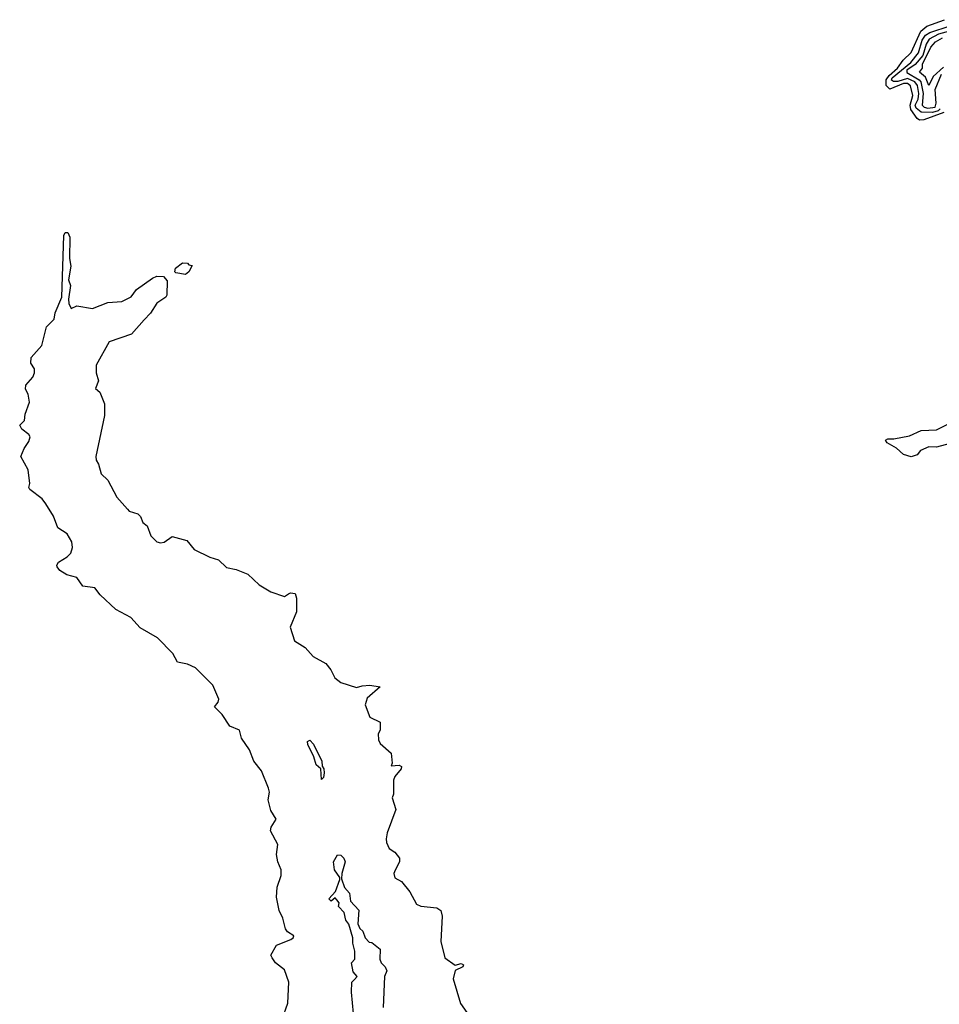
# Model space of a CAD drawing. Extents: x 2472589 to 2662339, y 701009 to 849030.
# Tile 245 of 256: x 2504070 to 2508809, y 830392 to 835465. Entities that reach past the tile are written whole.
import ezdxf

# ---------------------------------------------------------------- set-up
doc = ezdxf.new("R2010")
doc.units = 0

msp = doc.modelspace()

# ---------------------------------------------------------------- linework, layer by layer
at = {"layer": '0CON05XD'}
for points in [[(2508833, 834987), (2508728.9, 834948.9), (2508708, 834948), (2508695, 834955.3), (2508663.1, 835003.1), (2508659.9, 835025), (2508673, 835075), (2508660.7, 835125), (2508645, 835135.7), (2508625, 835136.2), (2508555, 835107.8), (2508535.5, 835125.5), (2508535.4, 835155), (2508551.7, 835178.3), (2508594.7, 835215), (2508623.2, 835256.8), (2508665, 835295.9), (2508714.6, 835405.4), (2508745, 835430.8), (2508835.4, 835465)], [(2508814.5, 835005.5), (2508802.9, 834995), (2508775, 834986.8), (2508715, 834987.8), (2508689.5, 835009.5), (2508685.7, 835025), (2508700.4, 835055), (2508704.6, 835085), (2508696.4, 835126.4), (2508684, 835144), (2508645, 835161.9), (2508595, 835146.6), (2508574, 835146), (2508563.6, 835153.6), (2508566.2, 835165), (2508663, 835245), (2508702.3, 835295), (2508721.1, 835358.9), (2508738.1, 835385), (2508760.2, 835399.8), (2508865, 835433.5)], [(2508892.1, 835415), (2508805, 835390.4), (2508757.4, 835365), (2508740.9, 835339.1), (2508725, 835279.7), (2508685, 835234.3), (2508642.4, 835205), (2508642.8, 835192.8), (2508705.9, 835155.9), (2508714.9, 835144.9), (2508725.6, 835085), (2508721.1, 835025), (2508730.9, 835015), (2508749.9, 835009.9), (2508787.5, 835015), (2508793.2, 835035), (2508788.2, 835105), (2508821.1, 835185)], [(2508830.4, 835219.6), (2508778, 835172), (2508755, 835126.2), (2508738.8, 835168.8), (2508708, 835195), (2508723.3, 835215), (2508722.5, 835235), (2508765, 835324), (2508789.4, 835350.6), (2508825, 835370.7)], [(2505422.5, 830315), (2505451.7, 830398.3), (2505457.5, 830505), (2505435, 830570), (2505387.5, 830605), (2505371.7, 830631.7), (2505363.8, 830645), (2505392.9, 830697.1), (2505466.7, 830725), (2505480, 830735), (2505482.5, 830745), (2505450, 830765), (2505440.5, 830780.5), (2505426.7, 830835), (2505407.5, 830875), (2505394.2, 830944.2), (2505396.2, 830995), (2505417.5, 831055), (2505417.5, 831085), (2505401.2, 831125), (2505393.9, 831163.9), (2505400, 831215), (2505363.3, 831285), (2505366.4, 831303.6), (2505392.5, 831345), (2505365, 831390), (2505357.5, 831417.5), (2505351.2, 831445), (2505357.5, 831485), (2505352.5, 831505), (2505316.7, 831595), (2505277.5, 831645), (2505253.6, 831703.6), (2505212.3, 831762.3), (2505203.6, 831803.6), (2505152.5, 831825), (2505114.1, 831884.1), (2505073.3, 831925), (2505092.3, 831947.7), (2505096, 831964), (2505065, 832036.7), (2504975.5, 832125.5), (2504935, 832144.2), (2504882.5, 832155), (2504859.4, 832199.4), (2504779.8, 832279.8), (2504690.9, 832330.9), (2504642.5, 832385), (2504565, 832426), (2504485, 832501.2), (2504457.9, 832537.9), (2504395, 832546.7), (2504365, 832590), (2504312.5, 832605), (2504277.7, 832627.7), (2504263.3, 832645), (2504261.2, 832655), (2504270.3, 832669.7), (2504315, 832696.7), (2504334.1, 832715.9), (2504342, 832745), (2504338.6, 832775), (2504315, 832816), (2504266.4, 832846.4), (2504245, 832907.5), (2504205, 832971.2), (2504185, 832996), (2504122.5, 833045), (2504117.5, 833055), (2504122.5, 833075), (2504114, 833145), (2504076.7, 833215), (2504093.9, 833256.1), (2504117.7, 833292.3), (2504123.3, 833315), (2504117.7, 833327.7), (2504081.2, 833355), (2504070, 833375), (2504095, 833400), (2504098.3, 833431.7), (2504120, 833495), (2504113.3, 833535), (2504100.7, 833560.7), (2504102.5, 833582.5), (2504137.3, 833622.7), (2504146.2, 833645), (2504146.4, 833666.4), (2504126.7, 833695), (2504128.8, 833725), (2504184.2, 833785.8), (2504208, 833882), (2504248.3, 833921.7), (2504252, 833955), (2504286.5, 834035), (2504297.8, 834352.2), (2504305, 834368), (2504317.8, 834367.8), (2504327.7, 834345), (2504326.7, 834235), (2504334.2, 834195), (2504321.5, 834125), (2504331.4, 834095), (2504321.1, 834025), (2504323, 834003), (2504335, 833976.7), (2504365, 833990), (2504445, 833977.5), (2504525, 834007.5), (2504597, 834013), (2504645, 834037.5), (2504672.5, 834075), (2504755, 834132.5), (2504777, 834143), (2504811.7, 834141.7), (2504829.3, 834119.3), (2504828.8, 834045), (2504822.5, 834035), (2504776.1, 834003.9), (2504745, 833953.3), (2504711.4, 833918.6), (2504645.7, 833844.3), (2504531.2, 833805), (2504463.3, 833685), (2504463.3, 833645), (2504476.7, 833605), (2504460, 833565), (2504482.5, 833545), (2504507.5, 833485), (2504506.7, 833425), (2504462.5, 833215), (2504463.3, 833195), (2504476.7, 833175), (2504490, 833125), (2504525, 833092.5), (2504571.2, 833005), (2504625, 832942.5), (2504635, 832932.5), (2504678.3, 832918.3), (2504693.3, 832905), (2504703.8, 832875), (2504727.5, 832857.5), (2504746.2, 832805), (2504777.5, 832775), (2504795, 832768.8), (2504815, 832772.5), (2504855, 832802.5), (2504931.7, 832781.7), (2504970, 832735), (2505050, 832695), (2505095, 832682.5), (2505135, 832642.5), (2505185, 832632.5), (2505245, 832607.5), (2505303.9, 832553.9), (2505365, 832517.5), (2505435, 832492.5), (2505455, 832506.2), (2505465, 832512), (2505489.2, 832509.2), (2505496.7, 832485), (2505496.4, 832413.6), (2505463.3, 832335), (2505486.7, 832265), (2505540.8, 832230.8), (2505583.2, 832183.2), (2505647.7, 832147.7), (2505673.8, 832115), (2505694.2, 832074.2), (2505725, 832050), (2505805, 832023.3), (2505835, 832033.3), (2505875, 832036.2), (2505927, 832027), (2505860.7, 831969.3), (2505851.2, 831935), (2505875, 831871.2), (2505927.5, 831845), (2505927.5, 831805), (2505917.5, 831785), (2505920, 831755), (2505927.5, 831735), (2505983.8, 831685), (2505988.8, 831635), (2505985, 831620), (2506025, 831623.8), (2506037, 831617), (2506035.8, 831605), (2506003.7, 831566.3), (2505996.2, 831546.2), (2505996.2, 831475), (2505990, 831455), (2506008, 831395), (2505964.3, 831275.7), (2505958.8, 831245), (2505960, 831225), (2505973.3, 831195), (2506002.5, 831175), (2506027.5, 831145), (2506026.7, 831125), (2506005, 831082.5), (2505998.8, 831065), (2506003.9, 831043.9), (2506037.5, 831025), (2506080.7, 830970.7), (2506115, 830907.5), (2506137, 830897), (2506219.3, 830889.3), (2506240, 830875), (2506247.5, 830845), (2506240, 830715), (2506261.2, 830631.2), (2506315, 830592.5), (2506345, 830602.5), (2506357.5, 830595), (2506353.8, 830585), (2506313.8, 830566.2), (2506303.6, 830523.6), (2506342.5, 830395), (2506375, 830350)], [(2504925, 834152.5), (2504875, 834160), (2504870, 834165), (2504872.5, 834185), (2504908.3, 834211.7), (2504935, 834210), (2504941.7, 834201.7), (2504958.3, 834198.3), (2504942.5, 834165), (2504925, 834152.5)], [(2508865, 833282), (2508795, 833263.1), (2508755, 833264.7), (2508713.1, 833245), (2508695, 833222.5), (2508665, 833212), (2508625, 833223.8), (2508588, 833258), (2508540, 833285), (2508531.7, 833298.3), (2508544.5, 833305.5), (2508575, 833305.4), (2508655, 833321.2), (2508715, 833347.9), (2508795, 833351.8), (2508860.9, 833385)], [(2505625, 831550), (2505622.5, 831605), (2505597.5, 831625), (2505586.2, 831666.2), (2505555, 831730), (2505553.3, 831745), (2505565, 831752.5), (2505585, 831732.5), (2505626.7, 831645), (2505628.3, 831618.3), (2505637.5, 831605), (2505640, 831585), (2505635, 831560), (2505625, 831550)], [(2505790, 830345), (2505780, 830455), (2505782.5, 830505), (2505795, 830520), (2505810, 830535), (2505788.3, 830558.3), (2505780, 830605), (2505797.5, 830625), (2505797.5, 830665), (2505786.4, 830706.4), (2505786.2, 830735), (2505766.7, 830805), (2505750, 830825), (2505742.5, 830865), (2505712.5, 830895), (2505716.7, 830915), (2505705, 830930), (2505695, 830940), (2505675, 830922.5), (2505662.5, 830935), (2505697, 830973), (2505720, 831035), (2505720, 831045), (2505692.5, 831085), (2505686.7, 831125), (2505708.3, 831161.7), (2505725, 831160), (2505740, 831145), (2505747.5, 831125), (2505730, 831065), (2505728.3, 831038.3), (2505744.1, 830994.1), (2505770, 830965), (2505775, 830922.5), (2505817, 830877), (2505813, 830807), (2505823, 830783), (2505838.3, 830768.3), (2505850, 830735), (2505871.7, 830711.7), (2505885, 830710), (2505927.5, 830675), (2505926.7, 830625), (2505933.3, 830605), (2505953.3, 830585), (2505962.5, 830565), (2505950, 830535), (2505943.8, 830375)]]:
    msp.add_lwpolyline(points, dxfattribs=at)

doc.saveas('drawing.dxf')
